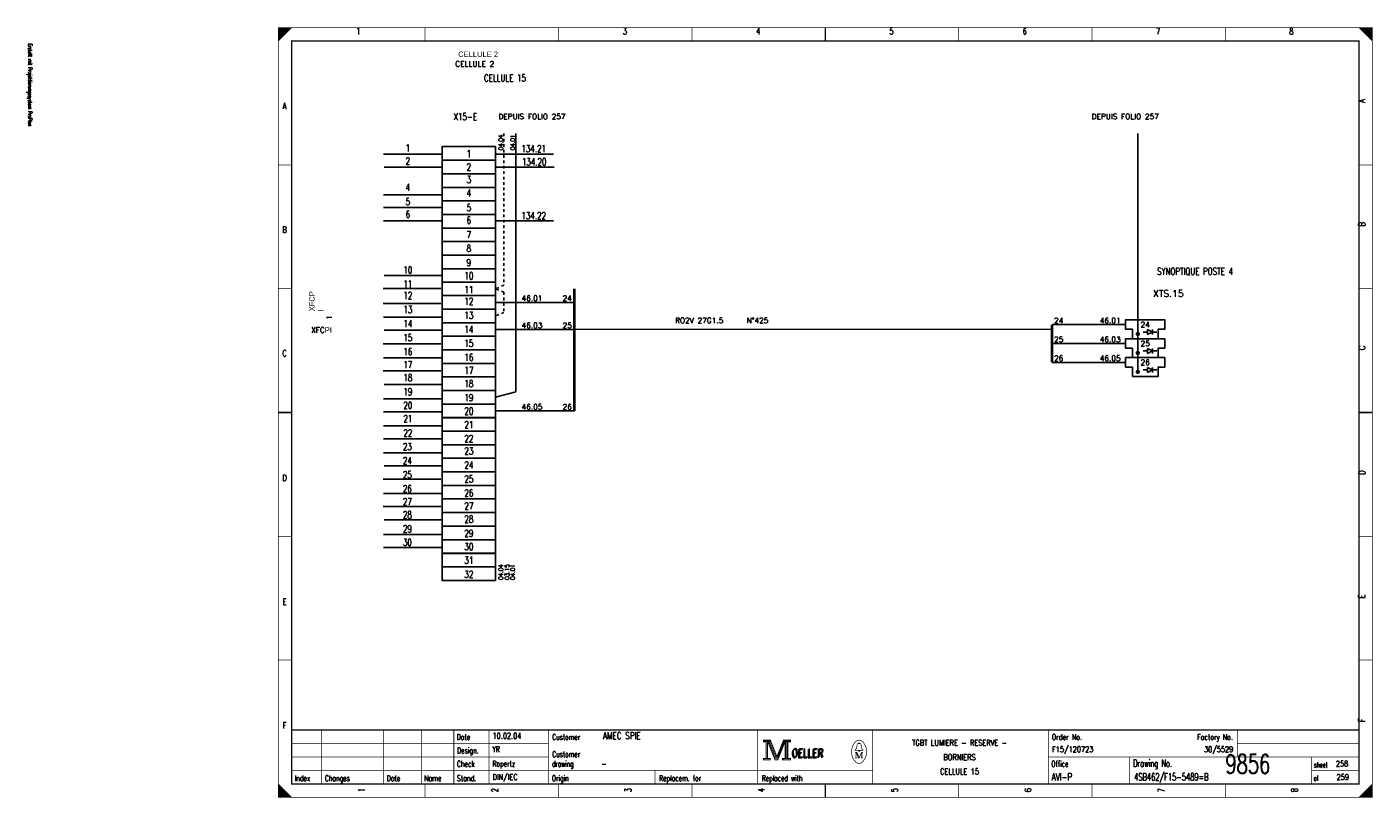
# Model space of a CAD drawing. Header units: centimetres. Extents: x 0 to 491, y -1040 to 69.
# Tile 24 of 181: x 391 to 441, y -1000 to -971. Entities that reach past the tile are written whole.
import ezdxf
from ezdxf.enums import TextEntityAlignment as Align

# ---------------------------------------------------------------- set-up
doc = ezdxf.new("R2010")
doc.units = ezdxf.units.CM
doc.header["$MEASUREMENT"] = 0
doc.linetypes.add('CONTINU', pattern=[0])
doc.linetypes.add('DISCONTINU', pattern=[0.15, 0.1, -0.05])
doc.layers.get('0').update_dxf_attribs({"color": 9, "linetype": 'CONTINUOUS'})
for name, color, linetype in [('POINTILLE', 5, 'DISCONTINU'), ('SCH-3', 3, 'CONTINU'), ('TEXTE', 3, 'CONTINUOUS'), ('TRAIFIN', 1, 'CONTINUOUS'), ('TRAIGROS', 2, 'CONTINUOUS'), ('TRAIMOY', 4, 'CONTINUOUS')]:
    doc.layers.add(name, color=color, linetype=linetype)
doc.styles.get("Standard").update_dxf_attribs({"font": 'romans.shx', "bigfont": 'TXT.shx'})

# ---------------------------------------------------------------- blocks, each defined once
blk = doc.blocks.new('BRND')
at = {"layer": 'TRAIFIN'}
for p, q in [((-0.73, -4.53), (0.8, -4.53)), ((0.8, -5.47), (0.8, -3.59)), ((0.8, -3.59), (2.68, -4.53)), ((2.68, -4.53), (0.8, -5.47)), ((2.68, -5.47), (2.68, -3.59)), ((2.68, -4.53), (4.27, -4.53))]:
    blk.add_line(p, q, dxfattribs=at)
at = {"layer": 'TRAIMOY'}
blk.add_lwpolyline([(-4.75, -7), (-4.75, -3.5), (-7.25, -3.5), (-7.25, 0), (7.25, 0), (7.25, -3.5), (4.75, -3.5), (4.75, -7)], close=True, dxfattribs=at)

msp = doc.modelspace()

# ---------------------------------------------------------------- linework, layer by layer
at = {"color": 0, "linetype": 'Continuous'}
for p, q in [((403.898, -976.186), (406.031, -976.186)), ((408.059, -976.186), (410.192, -976.186)), ((403.916, -976.67), (406.049, -976.67)), ((408.077, -976.67), (410.21, -976.67)), ((403.898, -977.691), (406.031, -977.691)), ((403.898, -978.158), (406.031, -978.158)), ((403.898, -978.66), (406.031, -978.66)), ((408.059, -978.66), (410.192, -978.66)), ((403.916, -980.676), (406.049, -980.676)), ((403.88, -981.161), (406.013, -981.161)), ((403.88, -981.716), (406.013, -981.716)), ((403.898, -982.218), (406.031, -982.218)), ((403.916, -982.702), (406.049, -982.702)), ((403.88, -983.204), (406.013, -983.204)), ((403.898, -983.723), (406.031, -983.723)), ((403.88, -984.207), (406.013, -984.207)), ((403.916, -984.709), (406.049, -984.709)), ((403.898, -985.247), (406.031, -985.247)), ((403.898, -985.73), (406.031, -985.73)), ((403.898, -986.246), (406.031, -986.246)), ((403.898, -986.726), (406.031, -986.726)), ((403.898, -987.238), (406.031, -987.238)), ((403.916, -987.722), (406.049, -987.722)), ((403.88, -988.223), (406.013, -988.223)), ((403.898, -988.743), (406.031, -988.743)), ((403.88, -989.227), (406.013, -989.227)), ((403.916, -989.729), (406.049, -989.729)), ((403.898, -990.266), (406.031, -990.266)), ((403.898, -990.75), (406.031, -990.75))]:
    msp.add_line(p, q, dxfattribs=at)
at = {"color": 0, "const_width": 0.025, "flags": 128}
for points in [[(400, -985.75), (400, -971.5), (440.5, -971.5), (440.5, -1000), (400, -1000), (400, -985.75)], [(400, -971.5), (400.5, -971.5), (400, -972), (400, -971.5)], [(400.025, -971.5), (400.025, -971.975), (400.05, -971.95), (400.05, -971.5), (400.075, -971.5), (400.075, -971.925), (400.1, -971.9), (400.1, -971.5), (400.125, -971.5), (400.125, -971.875), (400.15, -971.85), (400.15, -971.5), (400.175, -971.5), (400.175, -971.825), (400.2, -971.8)], [(400.2, -971.8), (400.2, -971.5), (400.225, -971.5), (400.225, -971.775), (400.25, -971.75), (400.25, -971.5), (400.275, -971.5), (400.275, -971.725), (400.3, -971.7), (400.3, -971.5), (400.325, -971.5), (400.325, -971.675), (400.35, -971.65), (400.35, -971.5), (400.375, -971.5)], [(400.375, -971.5), (400.375, -971.625), (400.4, -971.6), (400.4, -971.5), (400.425, -971.5), (400.425, -971.575), (400.45, -971.55), (400.45, -971.5), (400.475, -971.5), (400.475, -971.525)], [(440, -971.5), (440.5, -972), (440.475, -971.975), (440.475, -971.5), (440.45, -971.5), (440.45, -971.95), (440.425, -971.925), (440.425, -971.5), (440.4, -971.5), (440.4, -971.9), (440.375, -971.875), (440.375, -971.5), (440.35, -971.5), (440.35, -971.85), (440.325, -971.825)], [(440.15, -971.65), (440.15, -971.5), (440.125, -971.5), (440.125, -971.625), (440.1, -971.6), (440.1, -971.5), (440.075, -971.5), (440.075, -971.575), (440.05, -971.55), (440.05, -971.5), (440.025, -971.5), (440.025, -971.525)], [(440.325, -971.825), (440.325, -971.5), (440.3, -971.5), (440.3, -971.8), (440.275, -971.775), (440.275, -971.5), (440.25, -971.5), (440.25, -971.75), (440.225, -971.725), (440.225, -971.5), (440.2, -971.5), (440.2, -971.7), (440.175, -971.675), (440.175, -971.5), (440.15, -971.5)], [(417.95, -997.88), (417.95, -997.95), (418.05, -997.95), (418.05, -998.55), (417.95, -998.55), (417.95, -998.62), (418.22, -998.62), (418.22, -998.55), (418.12, -998.55), (418.12, -997.95), (418.22, -997.95), (418.22, -997.88), (417.95, -997.88)], [(418.07, -997.93), (418.07, -998.57), (418.1, -998.57), (418.1, -997.93)], [(418.12, -997.95), (418.39, -998.62), (418.49, -998.62), (418.76, -997.95)], [(418.18, -997.95), (418.42, -998.54), (418.46, -998.54)], [(418.22, -997.88), (418.46, -998.48), (418.7, -997.88)], [(418.22, -997.95), (418.44, -998.51), (418.47, -998.51)], [(418.46, -998.58), (418.49, -998.58), (418.74, -997.95)], [(418.46, -998.54), (418.48, -998.54), (418.72, -997.95)], [(418.76, -997.95), (418.76, -998.55), (418.66, -998.55), (418.66, -998.62), (418.71, -998.62)], [(418.7, -997.88), (418.7, -997.95), (418.8, -997.95), (418.8, -998.55), (418.7, -998.55), (418.7, -998.62), (418.97, -998.62), (418.97, -998.55), (418.87, -998.55), (418.87, -997.95), (418.97, -997.95), (418.97, -997.88), (418.7, -997.88)], [(418.78, -997.93), (418.78, -998.57), (418.83, -998.57), (418.83, -997.93), (418.85, -997.93), (418.85, -998.57)], [(421.48, -998.26), (421.35, -998.26), (421.35, -998.24), (421.4, -998.2), (421.43, -998.04)], [(421.48, -998.01), (421.48, -997.98), (421.52, -997.98), (421.52, -998.01)], [(421.52, -998.26), (421.65, -998.26), (421.65, -998.24), (421.6, -998.2), (421.57, -998.04)], [(421.39, -998.33), (421.39, -998.54), (421.35, -998.54)], [(421.39, -998.33), (421.48, -998.54), (421.51, -998.54)], [(400, -999.5), (400, -1000), (400.5, -1000), (400, -999.5), (400.025, -999.525), (400.025, -1000), (400.05, -1000), (400.05, -999.55), (400.075, -999.575), (400.075, -1000), (400.1, -1000), (400.1, -999.6), (400.125, -999.625), (400.125, -1000), (400.15, -1000)], [(440.475, -999.525), (440.475, -1000), (440.45, -1000), (440.45, -999.55), (440.425, -999.575), (440.425, -1000), (440.4, -1000), (440.4, -999.6), (440.375, -999.625), (440.375, -1000), (440.35, -1000), (440.35, -999.65), (440.325, -999.675), (440.325, -1000), (440.3, -1000)], [(400.15, -1000), (400.15, -999.65), (400.175, -999.675), (400.175, -1000), (400.2, -1000), (400.2, -999.7), (400.225, -999.725), (400.225, -1000), (400.25, -1000), (400.25, -999.75), (400.275, -999.775), (400.275, -1000), (400.3, -1000), (400.3, -999.8), (400.325, -999.825)], [(400.325, -999.825), (400.325, -1000), (400.35, -1000), (400.35, -999.85), (400.375, -999.875), (400.375, -1000), (400.4, -1000), (400.4, -999.9), (400.425, -999.925), (400.425, -1000), (400.45, -1000), (400.45, -999.95), (400.475, -999.975)], [(440.125, -999.875), (440.125, -1000), (440.1, -1000), (440.1, -999.9), (440.075, -999.925), (440.075, -1000), (440.05, -1000), (440.05, -999.95), (440.025, -999.975), (440.025, -1000)], [(440.3, -1000), (440.3, -999.7), (440.275, -999.725), (440.275, -1000), (440.25, -1000), (440.25, -999.75), (440.225, -999.775), (440.225, -1000), (440.2, -1000), (440.2, -999.8), (440.175, -999.825), (440.175, -1000), (440.15, -1000), (440.15, -999.85), (440.125, -999.875)]]:
    msp.add_lwpolyline(points, dxfattribs=at)
at = {"color": 0, "flags": 128}
for points, const_width in [([(400, -971.5), (440.5, -971.5), (440.5, -1000), (400, -1000)], 0.025), ([(400.5, -972), (440, -972), (440, -999.5), (400.5, -999.5)], 0.05), ([(400.5, -972), (440, -972), (440, -999.5), (400.5, -999.5)], 0.025), ([(417.97, -997.9), (418.2, -997.9), (418.2, -997.93), (417.97, -997.93)], 0.025), ([(418.72, -997.9), (418.95, -997.9), (418.95, -997.93), (418.72, -997.93)], 0.025), ([(421.48, -998.26), (421.52, -998.26), (421.52, -998.29), (421.48, -998.29)], 0.025), ([(417.97, -998.57), (418.2, -998.57), (418.2, -998.6), (417.97, -998.6)], 0.025), ([(418.68, -998.57), (418.95, -998.57), (418.95, -998.6), (418.68, -998.6)], 0.025)]:
    msp.add_lwpolyline(points, close=True, dxfattribs=dict(at, const_width=const_width))
at = {"color": 0}
for points, const_width in [([(405.438, -971.5), (405.438, -972)], 0.025), ([(410.375, -971.5), (410.375, -972)], 0.025), ([(415.312, -971.5), (415.312, -972)], 0.025), ([(420.25, -972), (420.25, -971.5)], 0.05), ([(420.25, -971.5), (420.25, -972)], 0.025), ([(425.188, -971.5), (425.188, -972)], 0.025), ([(430.125, -971.5), (430.125, -972)], 0.025), ([(435.062, -971.5), (435.062, -972)], 0.025), ([(400, -976.583), (400.5, -976.583)], 0.025), ([(440.5, -976.583), (440, -976.583)], 0.025), ([(400, -981.167), (400.5, -981.167)], 0.025), ([(440.5, -981.167), (440, -981.167)], 0.025), ([(400.5, -985.75), (400, -985.75)], 0.05), ([(400, -985.75), (400.5, -985.75)], 0.025), ([(440, -985.75), (440.5, -985.75)], 0.05), ([(440.5, -985.75), (440, -985.75)], 0.025), ([(400, -990.333), (400.5, -990.333)], 0.025), ([(440.5, -990.333), (440, -990.333)], 0.025), ([(400, -994.917), (400.5, -994.917)], 0.025), ([(440.5, -994.917), (440, -994.917)], 0.025), ([(440, -997.5), (400.5, -997.5)], 0.05), ([(401.6, -999.5), (401.6, -997.5)], 0.025), ([(403.9, -999.5), (403.9, -997.5)], 0.025), ([(405.3, -999.5), (405.3, -997.5)], 0.025), ([(406.5, -997.5), (406.5, -999.5)], 0.025), ([(407.8, -997.5), (407.8, -999.5)], 0.025), ([(410, -997.5), (410, -999.5)], 0.025), ([(417.75, -997.5), (417.75, -999.5)], 0.025), ([(422, -997.5), (422, -999.5)], 0.025), ([(428.5, -997.5), (428.5, -999.5)], 0.025), ([(435.5, -997.5), (435.5, -998.5)], 0.025), ([(400.5, -998), (410, -998)], 0.025), ([(418.15, -997.95), (418.4, -998.58)], 0.025), ([(418.47, -998.51), (418.7, -997.94)], 0.025), ([(421.46, -998.01), (421.55, -998.01)], 0.025), ([(435.5, -998), (440, -998)], 0.025), ([(400.5, -998.5), (410, -998.5)], 0.025), ([(421.35, -998.33), (421.42, -998.33)], 0.025), ([(421.42, -998.33), (421.51, -998.54)], 0.025), ([(421.51, -998.54), (421.59, -998.33)], 0.025), ([(421.59, -998.54), (421.59, -998.33)], 0.025), ([(421.59, -998.33), (421.65, -998.33)], 0.025), ([(421.61, -998.33), (421.61, -998.54)], 0.025), ([(428.5, -998.5), (440, -998.5)], 0.025), ([(431.5, -998.5), (431.5, -999.5)], 0.025), ([(438.25, -998.5), (438.25, -999.5)], 0.025), ([(400.5, -999), (422, -999)], 0.025), ([(413.95, -999), (413.95, -999.5)], 0.025), ([(418.4, -998.58), (418.46, -998.58)], 0.025), ([(421.39, -998.54), (421.43, -998.54)], 0.025), ([(421.65, -998.54), (421.57, -998.54)], 0.025), ([(438.25, -999), (440, -999)], 0.025), ([(405.438, -1000), (405.438, -999.5)], 0.025), ([(410.375, -1000), (410.375, -999.5)], 0.025), ([(415.312, -1000), (415.312, -999.5)], 0.025), ([(420.25, -999.5), (420.25, -1000)], 0.05), ([(420.25, -1000), (420.25, -999.5)], 0.025), ([(425.188, -1000), (425.188, -999.5)], 0.025), ([(430.125, -1000), (430.125, -999.5)], 0.025), ([(435.062, -1000), (435.062, -999.5)], 0.025), ([(440.5, -999.5), (440, -1000)], 0.025), ([(400.475, -1000), (400.475, -999.975)], 0.025)]:
    msp.add_lwpolyline(points, dxfattribs=dict(at, const_width=const_width))
at = {"color": 0, "linetype": 'Continuous'}
for points in [[(406.066, -976.41), (406.066, -975.908), (408.038, -975.908), (408.038, -976.41)], [(406.066, -976.912), (406.066, -976.41), (408.038, -976.41), (408.038, -976.912)], [(406.066, -977.414), (406.066, -976.912), (408.038, -976.912), (408.038, -977.414)], [(406.066, -977.916), (406.066, -977.414), (408.038, -977.414), (408.038, -977.916)], [(406.066, -978.418), (406.066, -977.916), (408.038, -977.916), (408.038, -978.418)], [(406.066, -978.92), (406.066, -978.418), (408.038, -978.418), (408.038, -978.92)], [(406.066, -979.422), (406.066, -978.92), (408.038, -978.92), (408.038, -979.422)], [(406.066, -979.924), (406.066, -979.422), (408.038, -979.422), (408.038, -979.924)], [(406.066, -980.427), (406.066, -979.924), (408.038, -979.924), (408.038, -980.427)], [(406.066, -980.929), (406.066, -980.427), (408.038, -980.427), (408.038, -980.929)], [(406.066, -981.421), (406.066, -980.919), (408.038, -980.919), (408.038, -981.421)], [(406.066, -981.923), (406.066, -981.421), (408.038, -981.421), (408.038, -981.923)], [(406.066, -982.425), (406.066, -981.923), (408.038, -981.923), (408.038, -982.425)], [(406.066, -982.927), (406.066, -982.425), (408.038, -982.425), (408.038, -982.927)], [(406.066, -983.429), (406.066, -982.927), (408.038, -982.927), (408.038, -983.429)], [(406.066, -983.932), (406.066, -983.429), (408.038, -983.429), (408.038, -983.932)], [(406.066, -984.434), (406.066, -983.932), (408.038, -983.932), (408.038, -984.434)], [(406.066, -984.936), (406.066, -984.434), (408.038, -984.434), (408.038, -984.936)], [(406.066, -985.438), (406.066, -984.936), (408.038, -984.936), (408.038, -985.438)], [(406.066, -985.94), (406.066, -985.438), (408.038, -985.438), (408.038, -985.94)], [(406.066, -986.447), (406.066, -985.945), (408.038, -985.945), (408.038, -986.447)], [(406.066, -986.945), (406.066, -986.443), (408.038, -986.443), (408.038, -986.945)], [(406.066, -987.445), (406.066, -986.943), (408.038, -986.943), (408.038, -987.445)], [(406.066, -987.947), (406.066, -987.445), (408.038, -987.445), (408.038, -987.947)], [(406.066, -988.449), (406.066, -987.947), (408.038, -987.947), (408.038, -988.449)], [(406.066, -988.951), (406.066, -988.449), (408.038, -988.449), (408.038, -988.951)], [(406.066, -989.454), (406.066, -988.951), (408.038, -988.951), (408.038, -989.454)], [(406.066, -989.956), (406.066, -989.454), (408.038, -989.454), (408.038, -989.956)], [(406.066, -990.458), (406.066, -989.956), (408.038, -989.956), (408.038, -990.458)], [(406.066, -990.96), (406.066, -990.458), (408.038, -990.458), (408.038, -990.96)], [(406.066, -991.467), (406.066, -990.965), (408.038, -990.965), (408.038, -991.467)], [(406.066, -991.964), (406.066, -991.462), (408.038, -991.462), (408.038, -991.964)]]:
    msp.add_lwpolyline(points, close=True, dxfattribs=at)
at = {"color": 0, "const_width": 0.025, "flags": 128}
for points in [[(421.35, -997.961, 0.373815), (421.349, -998.657, 0.373815)], [(421.649, -997.96, 0.530775), (421.351, -997.959, 0.530775)], [(421.46, -998.01, 0.414214), (421.43, -998.04, 0.414214)], [(421.57, -998.04, 0.414214), (421.54, -998.01, 0.414214)], [(421.65, -998.66, 0.378582), (421.646, -997.956, 0.378582)], [(421.35, -998.66, 0.532213), (421.649, -998.661, 0.532213)]]:
    msp.add_lwpolyline(points, format="xyb", dxfattribs=at)
at = {"layer": 'POINTILLE', "color": 0, "const_width": 0.05}
msp.add_lwpolyline([(428.641, -982.676), (410.963, -982.676)], dxfattribs=at)
at = {"layer": 'TRAIFIN', "color": 0, "linetype": 'DISCONTINU'}
for p, q in [((408.353, -975.42), (408.353, -981.041)), ((408.353, -981.041), (408.038, -981.17)), ((408.353, -981.298), (408.038, -981.17)), ((408.353, -981.298), (408.353, -982.045)), ((408.353, -982.045), (408.038, -982.174))]:
    msp.add_line(p, q, dxfattribs=at)
at = {"layer": 'TRAIFIN', "color": 0}
for p, q in [((408.791, -984.983), (408.791, -975.42)), ((408.791, -984.983), (408.791, -978.414)), ((410.963, -981.672), (408.038, -981.672)), ((431.366, -982.494), (428.641, -982.494)), ((410.963, -982.676), (408.038, -982.676)), ((431.366, -983.194), (428.641, -983.194)), ((431.366, -983.894), (428.641, -983.894)), ((408.791, -984.983), (408.038, -985.187)), ((410.963, -985.689), (408.038, -985.689))]:
    msp.add_line(p, q, dxfattribs=at)
at = {"layer": 'TRAIFIN', "color": 0, "const_width": 0.072}
for points in [[(431.772, -982.844, 1), (431.86, -982.844, 1)], [(431.772, -983.544, 1), (431.86, -983.544, 1)], [(431.772, -984.244, 1), (431.86, -984.244, 1)]]:
    msp.add_lwpolyline(points, format="xyb", close=True, dxfattribs=at)
at = {"layer": 'TRAIGROS', "color": 0}
msp.add_line((431.816, -975.42), (431.816, -984.288), dxfattribs=at)
at = {"layer": 'TRAIGROS', "color": 0, "const_width": 0.1}
for points in [[(410.963, -981.17), (410.963, -985.689)], [(428.641, -982.494), (428.641, -983.894)]]:
    msp.add_lwpolyline(points, dxfattribs=at)

# ---------------------------------------------------------------- block references
at = {"layer": 'SCH-3', "color": 0, "xscale": 0.1, "yscale": 0.1, "zscale": 0.1}
for p in [(432.091, -982.319), (432.091, -983.019), (432.091, -983.719)]:
    msp.add_blockref('BRND', p, dxfattribs=at)

# ---------------------------------------------------------------- texts
at = {"color": 0}
for s, height, width, p in [('1', 0.238, 0.672, (402.965, -971.514)), ('3', 0.238, 0.672, (412.832, -971.514)), ('4', 0.238, 0.672, (417.766, -971.514)), ('5', 0.238, 0.672, (422.699, -971.514)), ('6', 0.238, 0.672, (427.632, -971.514)), ('7', 0.238, 0.672, (432.566, -971.514)), ('8', 0.238, 0.672, (437.499, -971.514)), ('CELLULE 15', 0.2619, 0.736, (408.393, -973.24)), ('A', 0.238, 0.76, (400.233, -974.283)), ('X15-E', 0.2619, 0.736, (406.925, -974.67)), ('1', 0.262, 0.736, (404.797, -975.828)), ('1', 0.262, 0.736, (407.057, -976.043)), ('134.21', 0.2619, 0.736, (409.455, -975.855)), ('2', 0.262, 0.736, (404.797, -976.312)), ('2', 0.262, 0.736, (407.057, -976.527)), ('134.20', 0.2619, 0.736, (409.473, -976.339)), ('3', 0.262, 0.736, (407.057, -976.993)), ('4', 0.262, 0.736, (404.797, -977.279)), ('4', 0.262, 0.736, (407.057, -977.495)), ('5', 0.262, 0.736, (404.797, -977.817)), ('5', 0.262, 0.736, (407.057, -978.032)), ('6', 0.262, 0.736, (404.797, -978.284)), ('6', 0.262, 0.736, (407.057, -978.499)), ('134.22', 0.2619, 0.736, (409.455, -978.329)), ('B', 0.238, 0.76, (400.233, -978.861)), ('7', 0.262, 0.736, (407.057, -979.037)), ('8', 0.262, 0.736, (407.057, -979.538)), ('9', 0.262, 0.736, (407.057, -980.076)), ('10', 0.2619, 0.736, (404.797, -980.345)), ('10', 0.2619, 0.736, (407.057, -980.56)), ('SYNOPTIQUE POSTE 4', 0.26194, 0.736, (433.934, -980.396)), ('11', 0.2619, 0.736, (404.797, -980.857)), ('11', 0.2619, 0.736, (407.057, -981.072)), ('12', 0.2619, 0.736, (404.797, -981.287)), ('12', 0.2619, 0.736, (407.057, -981.502)), ('13', 0.2619, 0.736, (404.797, -981.806)), ('13', 0.2619, 0.736, (407.057, -982.021)), ('14', 0.2619, 0.736, (404.797, -982.326)), ('14', 0.2619, 0.736, (407.057, -982.541)), ('15', 0.2619, 0.736, (404.797, -982.846)), ('15', 0.2619, 0.736, (407.057, -983.061)), ('C', 0.238, 0.76, (400.233, -983.439)), ('16', 0.2619, 0.736, (404.797, -983.365)), ('16', 0.2619, 0.736, (407.057, -983.581)), ('17', 0.2619, 0.736, (404.797, -983.849)), ('17', 0.2619, 0.736, (407.057, -984.064)), ('18', 0.2619, 0.736, (404.797, -984.333)), ('18', 0.2619, 0.736, (407.057, -984.548)), ('19', 0.2619, 0.736, (404.797, -984.853)), ('19', 0.2619, 0.736, (407.057, -985.068)), ('20', 0.2619, 0.736, (404.797, -985.355)), ('20', 0.2619, 0.736, (407.057, -985.57)), ('21', 0.2619, 0.736, (404.797, -985.852)), ('21', 0.2619, 0.736, (407.057, -986.067)), ('22', 0.2619, 0.736, (404.797, -986.376)), ('23', 0.2619, 0.736, (404.78, -986.88)), ('22', 0.2619, 0.736, (407.057, -986.591)), ('23', 0.2619, 0.736, (407.057, -987.041)), ('24', 0.2619, 0.736, (404.78, -987.4)), ('24', 0.2619, 0.736, (407.057, -987.561)), ('D', 0.238, 0.76, (400.233, -988.053)), ('25', 0.2619, 0.736, (404.78, -987.919)), ('26', 0.2619, 0.736, (404.78, -988.439)), ('25', 0.2619, 0.736, (407.057, -988.081)), ('27', 0.2619, 0.736, (404.78, -988.923)), ('26', 0.2619, 0.736, (407.057, -988.6)), ('28', 0.2619, 0.736, (404.78, -989.407)), ('27', 0.2619, 0.736, (407.057, -989.084)), ('29', 0.2619, 0.736, (404.78, -989.926)), ('28', 0.2619, 0.736, (407.057, -989.568)), ('30', 0.2619, 0.736, (404.78, -990.428)), ('29', 0.2619, 0.736, (407.057, -990.088)), ('30', 0.2619, 0.736, (407.057, -990.589)), ('31', 0.2619, 0.736, (407.057, -991.087)), ('32', 0.2619, 0.736, (407.057, -991.611)), ('E', 0.238, 0.76, (400.233, -992.632)), ('F', 0.238, 0.76, (400.233, -997.21)), ('TGBT LUMIERE - RESERVE -', 0.21431, 0.7536, (425.219, -997.87)), ('BORNIERS', 0.2143, 0.76, (425.219, -998.403)), ('CELLULE 15', 0.2143, 0.681231, (425.219, -998.935))]:
    msp.add_text(s, height=height, dxfattribs=dict(at, width=width)).set_placement(p, align=Align.TOP_CENTER)
at = {"color": 0, "width": 0.622634}
msp.add_text('Erstellt mit Projektierungssystem ProPlan', height=0.14288, rotation=270, dxfattribs=at).set_placement((390.702, -972.094), align=Align.BOTTOM_LEFT)
at = {"color": 0, "width": 0.76}
for s, p in [('A', (439.991, -974.283)), ('B', (439.991, -978.861)), ('C', (439.992, -983.439)), ('D', (439.992, -988.053)), ('E', (439.991, -992.632)), ('F', (439.991, -997.21))]:
    msp.add_text(s, height=0.238, rotation=90, dxfattribs=at).set_placement(p, align=Align.TOP_LEFT)
at = {"color": 0}
for s, height, width, p in [('04.04', 0.1676, 0.736, (408.155, -975.752)), ('04.01', 0.1676, 0.736, (408.594, -975.752)), ('04.04', 0.1676, 0.736, (408.155, -991.657)), ('03.15', 0.1676, 0.736, (408.386, -991.657)), ('04.01', 0.1676, 0.736, (408.594, -991.657)), ('1', 0.238, 0.672, (402.965, -999.73)), ('2', 0.238, 0.672, (407.899, -999.73)), ('3', 0.238, 0.672, (412.832, -999.73)), ('4', 0.238, 0.672, (417.766, -999.73)), ('5', 0.238, 0.672, (422.699, -999.73)), ('6', 0.238, 0.672, (427.632, -999.73)), ('7', 0.238, 0.672, (432.566, -999.73)), ('8', 0.238, 0.672, (437.499, -999.73))]:
    msp.add_text(s, height=height, rotation=90, dxfattribs=dict(at, width=width)).set_placement(p, align=Align.TOP_CENTER)
for s, height, width, p in [('Date', 0.2143, 0.64, (406.605, -997.658)), ('Customer', 0.2143, 0.62, (410.14, -997.658)), ('Order No.', 0.2143, 0.656889, (428.633, -997.658)), ('Design.', 0.2143, 0.636571, (406.619, -998.154)), ('Customer', 0.2143, 0.62, (410.14, -998.296)), ('OELLER', 0.3096, 0.76, (418.996, -998.225)), ('OELLER', 0.3096, 0.76, (418.996, -998.225)), ('OELLER', 0.3096, 0.76, (419.032, -998.19)), ('Check', 0.2143, 0.632, (406.612, -998.651)), ('drawing', 0.2143, 0.6, (410.133, -998.651)), ('Office', 0.2143, 0.626667, (428.615, -998.651)), ('Drawing No.', 0.26194, 0.646545, (431.643, -998.602)), ('sheet', 0.1905, 0.6, (438.338, -998.701)), ('Index', 0.2143, 0.632, (400.609, -999.184)), ('Changes', 0.2143, 0.622857, (401.726, -999.184)), ('Date', 0.2143, 0.64, (404.015, -999.184)), ('Name', 0.2143, 0.64, (405.404, -999.184)), ('Stand.', 0.2143, 0.642667, (406.612, -999.184)), ('Origin', 0.2143, 0.626667, (410.127, -999.184)), ('Replacem. for', 0.21431, 0.627077, (414.097, -999.184)), ('Replaced with', 0.21431, 0.619692, (417.895, -999.184)), ('of', 0.1905, 0.6, (438.323, -999.198))]:
    msp.add_text(s, height=height, dxfattribs=dict(at, width=width)).set_placement(p, align=Align.TOP_LEFT)
for s, height, width, p in [('10.02.04', 0.2143, 0.678, (407.934, -997.892)), ('AMEC SPIE', 0.2619, 0.752889, (412.016, -997.923)), ('YR', 0.2143, 0.626667, (407.927, -998.389)), ('F15/120723', 0.2143, 0.6832, (428.639, -998.389)), ('9856', 0.7, 0.6928, (435.058, -999.322)), ('Ropertz', 0.2143, 0.622857, (407.932, -998.921)), ('-', 0.214, 0.696, (411.965, -998.921)), ('258', 0.2143, 0.672, (439.15, -998.921)), ('DIN/IEC', 0.2143, 0.750857, (407.935, -999.418)), ('AVI-P', 0.2619, 0.7472, (428.624, -999.449)), ('4SB462/F15-5489=B', 0.26194, 0.6928, (431.679, -999.449)), ('259', 0.2143, 0.672, (439.177, -999.418))]:
    msp.add_text(s, height=height, dxfattribs=dict(at, width=width)).set_placement(p, align=Align.BOTTOM_LEFT)
at = {"color": 0, "width": 0.646545}
msp.add_text('Factory No.', height=0.21431, dxfattribs=at).set_placement((435.335, -997.658), align=Align.TOP_RIGHT)
at = {"color": 0, "width": 0.675429}
msp.add_text('30/5529', height=0.2143, dxfattribs=at).set_placement((435.346, -998.389), align=Align.BOTTOM_RIGHT)
at = {"linetype": 'Continuous', "char_height": 0.2, "attachment_point": 1}
for s, insert, width in [('{\\fArial|b0|i0|c0|p34;CELLULE 2}', (406.661, -972.386), 6.70761), ('CELLULE 2', (406.554, -972.745), 6.42066), ('XFC{\\fArial|b0|i0|c0|p34;PI}', (401.217, -982.596), 0.37664)]:
    msp.add_mtext(s, dxfattribs=dict(at, insert=insert, width=width))
at = {"linetype": 'Continuous', "char_height": 0.2, "attachment_point": 1, "rotation": 90}
for s, insert, width in [('{\\fArial|b0|i0|c0|p34;XFCP\\PI}', (401.145, -982.004), 0.37664), ('1', (401.784, -982.317), 0.39457)]:
    msp.add_mtext(s, dxfattribs=dict(at, insert=insert, width=width))
at = {"layer": 'TEXTE', "color": 0}
for s, p in [('DEPUIS FOLIO 257', (409.393, -974.792)), ('DEPUIS FOLIO 257', (431.351, -974.792)), ('46.01', (409.393, -981.522)), ('24', (410.696, -981.522)), ('46.03', (409.393, -982.526)), ('25', (410.696, -982.526)), ('24', (428.888, -982.344)), ('46.01', (430.794, -982.344)), ('24', (432.091, -982.494)), ('25', (428.888, -983.044)), ('46.03', (430.794, -983.044)), ('25', (432.091, -983.194)), ('26', (428.888, -983.744)), ('46.05', (430.794, -983.744)), ('26', (432.091, -983.894)), ('46.05', (409.393, -985.539)), ('26', (410.696, -985.539))]:
    msp.add_text(s, height=0.2, dxfattribs=at).set_placement(p, align=Align.MIDDLE)
msp.add_text('XTS.15', height=0.25, dxfattribs=at).set_placement((432.945, -981.47), align=Align.CENTER)
for s, p in [('RO2V 27G1.5', (414.69, -982.441)), ('N°425', (417.336, -982.441))]:
    msp.add_text(s, height=0.2, dxfattribs=at).set_placement(p)

doc.saveas('drawing.dxf')
